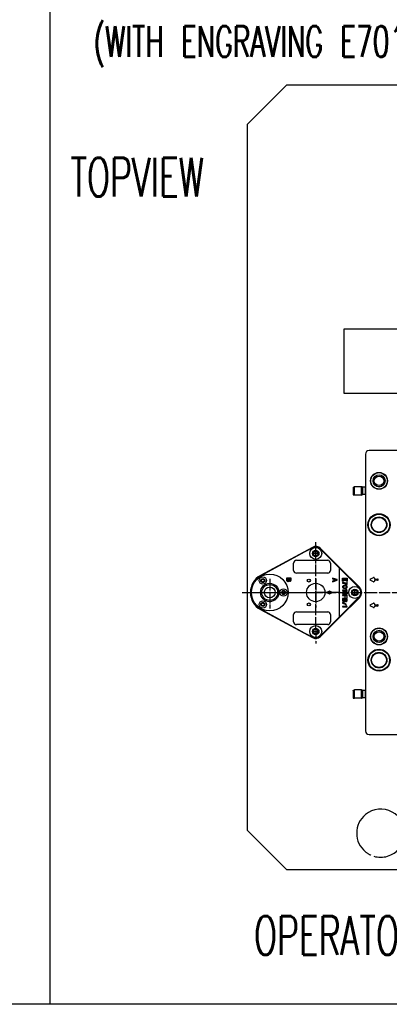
# Model space of a CAD drawing. Extents: x -1765 to 4890, y -3431 to 1272.
# Tile 164 of 189: x 1467 to 1869, y -2170 to -1099. Entities that reach past the tile are written whole.
import ezdxf

# ---------------------------------------------------------------- set-up
doc = ezdxf.new("R2010")
doc.units = 0
doc.linetypes.add('DASHED', pattern=[15, 7, -8])
doc.linetypes.add('DOT_CENTER', pattern=[14, 12, -1, 0, -1])
doc.layers.get('0').update_dxf_attribs({"linetype": 'CONTINUOUS'})
doc.layers.add('1', color=7, linetype='CONTINUOUS')
doc.styles.add('CONVERTER_2', font='txt.shx', dxfattribs={"width": 0.63})

# ---------------------------------------------------------------- blocks, each defined once
blk = doc.blocks.new('TEXT__62', base_point=(-2000, -2800))
at = {"layer": '1', "color": 7, "linetype": 'CONTINUOUS'}
blk.add_line((1500, 800), (1500, -2170), dxfattribs=at)
at = {"layer": '1', "color": 1, "linetype": 'CONTINUOUS'}
for p, q in [((3700, -2170), (-700, -2170)), ((4800, -2170), (400, -2170))]:
    blk.add_line(p, q, dxfattribs=at)
at = {"layer": '1', "color": 1, "style": 'CONVERTER_2', "width": 0.63}
blk.add_text('(WITH ENGRAVING E7015/1)', height=33.6, dxfattribs=at).set_placement((1547.6, -1139))
blk = doc.blocks.new('PIN__453', base_point=(1719.1, -1741.9))
at = {"layer": '1', "color": 4, "linetype": 'CONTINUOUS'}
for centre, radius in [((1739.1, -1721.9), 20), ((1731.6, -1708.9), 4), ((1739.1, -1721.9), 10), ((1731.6, -1708.9), 2.2), ((1739.1, -1721.9), 8.6), ((1739.1, -1721.9), 5.9), ((1754.1, -1721.9), 4), ((1754.1, -1721.9), 2.2), ((1731.6, -1734.9), 4), ((1731.6, -1734.9), 2.2)]:
    blk.add_circle(centre, radius, dxfattribs=at)
blk = doc.blocks.new('E7015-23250__454', base_point=(1712.9, -2707.8))
at = {"layer": '1', "color": 6, "linetype": 'CONTINUOUS'}
for p, q in [((1785.5, -1672.8), (1729, -1703.4)), ((1777.3, -1677.8), (1729.3, -1703.9)), ((1785.7, -1673.2), (1777.3, -1677.8)), ((1794, -1674.4), (1814.6, -1695)), ((1794.4, -1674.1), (1815.1, -1694.8)), ((1765.1, -1697.9), (1765.1, -1689.9)), ((1768.1, -1686.9), (1802.1, -1686.9)), ((1805.1, -1689.9), (1805.1, -1697.9)), ((1802.1, -1700.9), (1768.1, -1700.9)), ((1814.6, -1695), (1815.1, -1694.8)), ((1814.6, -1695), (1814.6, -1748.8)), ((1815.1, -1694.8), (1836.9, -1716.6)), ((1815.1, -1749), (1815.1, -1694.8)), ((1816.1, -1696.5), (1836.5, -1716.9)), ((1762.4, -1706.3), (1757.4, -1706.3)), ((1757.4, -1706.3), (1757.4, -1708.4)), ((1757.4, -1708.4), (1757.5, -1708.9)), ((1757.5, -1708.9), (1757.7, -1709.2)), ((1757.7, -1709.2), (1758, -1709.5)), ((1758, -1709.5), (1758.3, -1709.7)), ((1759.8, -1706.9), (1758.1, -1706.9)), ((1758.1, -1706.9), (1758.1, -1708.4)), ((1758.1, -1708.4), (1758.1, -1708.6)), ((1758.1, -1708.6), (1758.3, -1708.9)), ((1758.3, -1708.9), (1758.6, -1709)), ((1758.3, -1709.7), (1758.8, -1709.8)), ((1758.6, -1709), (1758.8, -1709.1)), ((1758.8, -1709.1), (1759.1, -1709.1)), ((1758.8, -1709.8), (1759.1, -1709.8)), ((1759.1, -1709.1), (1759.3, -1709)), ((1759.1, -1709.8), (1759.5, -1709.7)), ((1759.3, -1709), (1759.6, -1708.9)), ((1759.5, -1709.7), (1759.9, -1709.4)), ((1759.6, -1708.9), (1759.8, -1708.6)), ((1759.8, -1708.4), (1759.8, -1706.9)), ((1759.8, -1708.6), (1759.8, -1708.4)), ((1759.9, -1709.4), (1760.1, -1709.1)), ((1760.1, -1709.1), (1760.3, -1709.3)), ((1760.3, -1709.3), (1760.6, -1709.5)), ((1761.8, -1706.9), (1760.4, -1706.9)), ((1760.4, -1706.9), (1760.4, -1708.4)), ((1760.4, -1708.4), (1760.4, -1708.6)), ((1760.4, -1708.6), (1760.6, -1708.8)), ((1760.6, -1708.8), (1760.8, -1708.9)), ((1760.6, -1709.5), (1760.9, -1709.5)), ((1760.8, -1708.9), (1760.9, -1708.9)), ((1760.9, -1708.9), (1761.2, -1708.9)), ((1760.9, -1709.5), (1761.2, -1709.5)), ((1761.2, -1708.9), (1761.4, -1708.9)), ((1761.2, -1709.5), (1761.5, -1709.5)), ((1761.4, -1708.9), (1761.6, -1708.8)), ((1761.5, -1709.5), (1761.9, -1709.3)), ((1761.6, -1708.8), (1761.7, -1708.6)), ((1761.7, -1708.6), (1761.8, -1708.4)), ((1761.8, -1708.4), (1761.8, -1706.9)), ((1761.9, -1709.3), (1762.1, -1709)), ((1762.1, -1709), (1762.3, -1708.7)), ((1762.3, -1708.7), (1762.4, -1708.4)), ((1762.4, -1708.4), (1762.4, -1706.3)), ((1812.4, -1707.9), (1807.4, -1706.3)), ((1807.4, -1706.3), (1807.4, -1706.9)), ((1807.4, -1706.9), (1808.9, -1707.4)), ((1807.4, -1710.2), (1812.4, -1708.6)), ((1808.9, -1709.1), (1807.4, -1709.6)), ((1807.4, -1709.6), (1807.4, -1710.2)), ((1808.9, -1707.4), (1808.9, -1709.1)), ((1811.5, -1708.2), (1809.5, -1707.6)), ((1809.5, -1707.6), (1809.5, -1709)), ((1809.5, -1709), (1811.5, -1708.2)), ((1812.4, -1708.6), (1812.4, -1707.9)), ((1818.4, -1709.5), (1818.4, -1706.2)), ((1818.4, -1706.2), (1823.4, -1706.2)), ((1819, -1709.5), (1818.4, -1709.5)), ((1819.4, -1711.1), (1818.4, -1711)), ((1818.4, -1711), (1818.4, -1711.6)), ((1818.4, -1711.6), (1819.3, -1711.8)), ((1820.6, -1706.9), (1819, -1706.9)), ((1819, -1706.9), (1819, -1709.5)), ((1819.3, -1711.8), (1820.1, -1711.9)), ((1820.3, -1711.4), (1819.4, -1711.1)), ((1819.7, -1714.3), (1819.4, -1714.5)), ((1820.1, -1714.3), (1819.7, -1714.3)), ((1820.1, -1711.9), (1820.8, -1712.2)), ((1820.6, -1714.2), (1820.1, -1714.3)), ((1820.9, -1711.6), (1820.3, -1711.4)), ((1820.6, -1709.2), (1820.6, -1706.9)), ((1821.3, -1709.2), (1820.6, -1709.2)), ((1821.1, -1714.2), (1820.6, -1714.2)), ((1820.8, -1712.2), (1821.8, -1712.7)), ((1821.6, -1711.9), (1820.9, -1711.6)), ((1821.7, -1714.3), (1821.1, -1714.2)), ((1822.8, -1706.9), (1821.3, -1706.9)), ((1821.3, -1706.9), (1821.3, -1709.2)), ((1822.8, -1712.7), (1821.6, -1711.9)), ((1822.1, -1714.3), (1821.7, -1714.3)), ((1821.8, -1712.7), (1822.8, -1713.3)), ((1822.4, -1714.5), (1822.1, -1714.3)), ((1822.8, -1709.5), (1822.8, -1706.9)), ((1823.4, -1709.5), (1822.8, -1709.5)), ((1823.4, -1710.4), (1822.8, -1710.4)), ((1822.8, -1710.4), (1822.8, -1712.7)), ((1822.8, -1713.3), (1823.4, -1713.3)), ((1823.4, -1706.2), (1823.4, -1709.5)), ((1823.4, -1713.3), (1823.4, -1710.4)), ((1818.6, -1715.1), (1818.4, -1715.4)), ((1818.4, -1715.4), (1818.4, -1715.6)), ((1818.4, -1715.6), (1818.4, -1716)), ((1818.4, -1716), (1818.4, -1716.2)), ((1818.4, -1716.2), (1818.6, -1716.5)), ((1822, -1719.3), (1818.4, -1719.3)), ((1818.4, -1719.3), (1818.4, -1719.9)), ((1818.4, -1719.9), (1823.4, -1719.9)), ((1818.4, -1721.8), (1818.6, -1721.5)), ((1818.4, -1722.1), (1818.4, -1721.8)), ((1818.4, -1722.3), (1818.4, -1722.1)), ((1818.4, -1722.6), (1818.4, -1722.3)), ((1818.6, -1722.9), (1818.4, -1722.6)), ((1823.4, -1724.5), (1818.4, -1724.5)), ((1818.4, -1724.5), (1818.4, -1725.1)), ((1818.7, -1714.9), (1818.6, -1715.1)), ((1818.6, -1716.5), (1818.7, -1716.7)), ((1818.6, -1721.5), (1818.7, -1721.3)), ((1818.7, -1723.1), (1818.6, -1722.9)), ((1818.9, -1714.7), (1818.7, -1714.9)), ((1818.7, -1716.7), (1818.9, -1716.8)), ((1818.7, -1721.3), (1818.9, -1721.2)), ((1818.9, -1723.2), (1818.7, -1723.1)), ((1819.1, -1714.6), (1818.9, -1714.7)), ((1818.9, -1716.8), (1819.1, -1717)), ((1818.9, -1721.2), (1819.1, -1721)), ((1819.1, -1723.4), (1818.9, -1723.2)), ((1819.1, -1715.4), (1819, -1715.6)), ((1819, -1715.6), (1819, -1716)), ((1819, -1716), (1819.1, -1716.2)), ((1819.1, -1721.8), (1819, -1722.1)), ((1819, -1722.1), (1819, -1722.3)), ((1819, -1722.3), (1819.1, -1722.6)), ((1819.4, -1714.5), (1819.1, -1714.6)), ((1819.3, -1715.1), (1819.1, -1715.4)), ((1819.1, -1716.2), (1819.3, -1716.4)), ((1819.1, -1717), (1819.4, -1717.1)), ((1819.1, -1721), (1819.4, -1720.9)), ((1819.3, -1721.5), (1819.1, -1721.8)), ((1819.1, -1722.6), (1819.3, -1722.8)), ((1819.4, -1723.5), (1819.1, -1723.4)), ((1819.5, -1715), (1819.3, -1715.1)), ((1819.3, -1716.4), (1819.5, -1716.5)), ((1819.5, -1721.4), (1819.3, -1721.5)), ((1819.3, -1722.8), (1819.5, -1723)), ((1819.4, -1717.1), (1819.7, -1717.2)), ((1819.4, -1720.9), (1819.8, -1720.8)), ((1819.8, -1723.6), (1819.4, -1723.5)), ((1819.8, -1714.9), (1819.5, -1715)), ((1819.5, -1716.5), (1819.8, -1716.7)), ((1819.8, -1721.3), (1819.5, -1721.4)), ((1819.5, -1723), (1819.8, -1723.1)), ((1819.7, -1717.2), (1820.1, -1717.3)), ((1820.5, -1714.9), (1819.8, -1714.9)), ((1819.8, -1716.7), (1820.5, -1716.7)), ((1819.8, -1720.8), (1819.8, -1721.3)), ((1819.8, -1723.1), (1820.3, -1723.1)), ((1820.3, -1723.6), (1819.8, -1723.6)), ((1820.1, -1717.3), (1820.6, -1717.3)), ((1820.3, -1723.1), (1820.6, -1723)), ((1820.6, -1723.5), (1820.3, -1723.6)), ((1821.3, -1714.9), (1820.5, -1714.9)), ((1820.5, -1716.7), (1821.3, -1716.7)), ((1820.6, -1717.3), (1821.1, -1717.3)), ((1820.6, -1721.4), (1820.6, -1720.8)), ((1820.6, -1720.8), (1823.4, -1721.2)), ((1820.8, -1721.5), (1820.6, -1721.4)), ((1820.6, -1723), (1820.8, -1722.8)), ((1820.9, -1723.4), (1820.6, -1723.5)), ((1821, -1721.7), (1820.8, -1721.5)), ((1820.8, -1722.8), (1821, -1722.6)), ((1821.1, -1723.2), (1820.9, -1723.4)), ((1821.1, -1722.1), (1821, -1721.7)), ((1821, -1722.6), (1821.1, -1722.3)), ((1821.1, -1717.3), (1821.7, -1717.3)), ((1821.1, -1722.3), (1821.1, -1722.1)), ((1821.3, -1723.1), (1821.1, -1723.2)), ((1821.9, -1714.9), (1821.3, -1714.9)), ((1821.3, -1716.7), (1821.9, -1716.7)), ((1821.5, -1722.9), (1821.3, -1723.1)), ((1822.8, -1721.6), (1821.4, -1721.4)), ((1821.4, -1721.4), (1821.6, -1721.7)), ((1821.6, -1722.6), (1821.5, -1722.9)), ((1821.6, -1721.7), (1821.7, -1722.1)), ((1821.7, -1722.3), (1821.6, -1722.6)), ((1821.7, -1717.3), (1822.1, -1717.2)), ((1821.7, -1722.1), (1821.7, -1722.3)), ((1822.3, -1715), (1821.9, -1714.9)), ((1821.9, -1716.7), (1822.3, -1716.5)), ((1822.5, -1718.2), (1822, -1718.2)), ((1822, -1718.2), (1822, -1719.3)), ((1822.1, -1717.2), (1822.4, -1717.1)), ((1822.4, -1715.1), (1822.3, -1715)), ((1822.3, -1716.5), (1822.4, -1716.4)), ((1822.6, -1714.6), (1822.4, -1714.5)), ((1822.6, -1715.4), (1822.4, -1715.1)), ((1822.4, -1716.4), (1822.6, -1716.2)), ((1822.4, -1717.1), (1822.6, -1717)), ((1822.5, -1718.3), (1822.5, -1718.2)), ((1822.6, -1718.6), (1822.5, -1718.3)), ((1822.9, -1714.7), (1822.6, -1714.6)), ((1822.8, -1715.6), (1822.6, -1715.4)), ((1822.6, -1716.2), (1822.8, -1716)), ((1822.6, -1717), (1822.9, -1716.8)), ((1822.6, -1718.8), (1822.6, -1718.6)), ((1822.8, -1719), (1822.6, -1718.8)), ((1822.8, -1716), (1822.8, -1715.6)), ((1822.9, -1719.2), (1822.8, -1719)), ((1822.8, -1723.5), (1822.8, -1721.6)), ((1823.4, -1723.5), (1822.8, -1723.5)), ((1823.1, -1714.9), (1822.9, -1714.7)), ((1822.9, -1716.8), (1823.1, -1716.7)), ((1823.2, -1719.4), (1822.9, -1719.2)), ((1823.2, -1715.1), (1823.1, -1714.9)), ((1823.1, -1716.7), (1823.2, -1716.5)), ((1823.3, -1715.4), (1823.2, -1715.1)), ((1823.2, -1716.5), (1823.3, -1716.2)), ((1823.4, -1719.4), (1823.2, -1719.4)), ((1823.4, -1715.6), (1823.3, -1715.4)), ((1823.3, -1716.2), (1823.4, -1716)), ((1823.4, -1716), (1823.4, -1715.6)), ((1823.4, -1719.9), (1823.4, -1719.4)), ((1823.4, -1721.2), (1823.4, -1723.5)), ((1823.4, -1727.6), (1823.4, -1724.5)), ((1836.9, -1727.2), (1815.1, -1749)), ((1836.5, -1726.8), (1816.1, -1747.3)), ((1818.4, -1725.1), (1820.6, -1725.1)), ((1823.4, -1728.5), (1818.4, -1728.5)), ((1818.4, -1728.5), (1818.4, -1730.6)), ((1818.4, -1730.6), (1818.5, -1731.1)), ((1818.4, -1732.9), (1818.4, -1733.4)), ((1822.1, -1734.5), (1818.4, -1732.9)), ((1818.4, -1733.4), (1822.1, -1735.1)), ((1818.5, -1731.1), (1818.7, -1731.4)), ((1818.7, -1731.4), (1819, -1731.7)), ((1819, -1731.7), (1819.3, -1731.8)), ((1820.8, -1729.1), (1819.1, -1729.1)), ((1819.1, -1729.1), (1819.1, -1730.5)), ((1819.1, -1730.5), (1819.1, -1730.8)), ((1819.1, -1730.8), (1819.3, -1731.1)), ((1819.3, -1731.1), (1819.6, -1731.2)), ((1819.3, -1731.8), (1819.8, -1732)), ((1819.6, -1731.2), (1819.8, -1731.3)), ((1819.8, -1731.3), (1820.1, -1731.3)), ((1819.8, -1732), (1820.1, -1732)), ((1820.1, -1731.3), (1820.3, -1731.2)), ((1820.1, -1732), (1820.5, -1731.8)), ((1820.3, -1731.2), (1820.6, -1731.1)), ((1820.5, -1731.8), (1820.9, -1731.6)), ((1820.6, -1725.1), (1820.6, -1727.2)), ((1820.6, -1727.2), (1821.3, -1727.2)), ((1820.6, -1731.1), (1820.8, -1730.8)), ((1820.8, -1730.5), (1820.8, -1729.1)), ((1820.8, -1730.8), (1820.8, -1730.5)), ((1820.9, -1731.6), (1821.1, -1731.3)), ((1821.1, -1731.3), (1821.3, -1731.4)), ((1821.3, -1727.2), (1821.3, -1725.1)), ((1821.3, -1725.1), (1822.8, -1725.1)), ((1821.3, -1731.4), (1821.6, -1731.7)), ((1822.8, -1729.1), (1821.4, -1729.1)), ((1821.4, -1729.1), (1821.4, -1730.5)), ((1821.4, -1730.5), (1821.4, -1730.8)), ((1821.4, -1730.8), (1821.6, -1730.9)), ((1821.6, -1730.9), (1821.8, -1731.1)), ((1821.6, -1731.7), (1821.9, -1731.7)), ((1821.8, -1731.1), (1821.9, -1731.1)), ((1821.9, -1731.1), (1822.2, -1731.1)), ((1821.9, -1731.7), (1822.2, -1731.7)), ((1822.1, -1735.1), (1822.1, -1734.5)), ((1822.2, -1731.1), (1822.4, -1731.1)), ((1822.2, -1731.7), (1822.5, -1731.7)), ((1822.4, -1731.1), (1822.6, -1730.9)), ((1822.5, -1731.7), (1822.9, -1731.4)), ((1822.6, -1730.9), (1822.7, -1730.8)), ((1822.7, -1730.8), (1822.8, -1730.5)), ((1822.8, -1725.1), (1822.8, -1727.6)), ((1822.8, -1727.6), (1823.4, -1727.6)), ((1822.8, -1730.5), (1822.8, -1729.1)), ((1822.9, -1731.4), (1823.1, -1731.2)), ((1823.1, -1731.2), (1823.3, -1730.9)), ((1823.3, -1730.9), (1823.4, -1730.6)), ((1823.4, -1730.6), (1823.4, -1728.5)), ((1729, -1740.3), (1785.5, -1771)), ((1729.3, -1739.9), (1777.3, -1766)), ((1765.1, -1753.9), (1765.1, -1745.9)), ((1768.1, -1742.9), (1802.1, -1742.9)), ((1805.1, -1745.9), (1805.1, -1753.9)), ((1822, -1737.1), (1818.4, -1737.1)), ((1818.4, -1737.1), (1818.4, -1737.6)), ((1818.4, -1737.6), (1823.4, -1737.6)), ((1822.5, -1736), (1822, -1736)), ((1822, -1736), (1822, -1737.1)), ((1822.5, -1736.1), (1822.5, -1736)), ((1822.6, -1736.4), (1822.5, -1736.1)), ((1822.6, -1736.6), (1822.6, -1736.4)), ((1822.8, -1736.8), (1822.6, -1736.6)), ((1822.9, -1737), (1822.8, -1736.8)), ((1823.2, -1737.1), (1822.9, -1737)), ((1823.4, -1737.2), (1823.2, -1737.1)), ((1823.4, -1737.6), (1823.4, -1737.2)), ((1802.1, -1756.9), (1768.1, -1756.9)), ((1814.6, -1748.8), (1794, -1769.3)), ((1815.1, -1749), (1794.4, -1769.7)), ((1814.6, -1748.8), (1815.1, -1749)), ((1777.3, -1766), (1785.7, -1770.5))]:
    blk.add_line(p, q, dxfattribs=at)
at = {"layer": '1', "color": 6, "linetype": 'DOT_CENTER'}
for p, q in [((1739.1, -1706.9), (1739.1, -1739.3)), ((1789.1, -1707.2), (1789.1, -1721.9)), ((1712.9, -1721.9), (1767.8, -1721.9)), ((1767.8, -1721.9), (1789.1, -1721.9)), ((1789.1, -1721.9), (1789.1, -1738.2)), ((1815.8, -1721.9), (1789.1, -1721.9))]:
    blk.add_line(p, q, dxfattribs=at)
at = {"layer": '1', "color": 6, "linetype": 'CONTINUOUS'}
for centre, radius in [((1789.1, -1679.4), 6.5), ((1789.1, -1679.4), 3.5), ((1739.1, -1721.9), 10), ((1731.6, -1708.9), 1.65), ((1789.1, -1721.9), 10), ((1781.6, -1708.9), 1.65), ((1754.1, -1721.9), 1.65), ((1804.1, -1721.9), 1.65), ((1831.6, -1721.9), 6.5), ((1831.6, -1721.9), 3.5), ((1731.6, -1734.9), 1.65), ((1781.6, -1734.9), 1.65), ((1789.1, -1764.4), 6.5), ((1789.1, -1764.4), 3.5)]:
    blk.add_circle(centre, radius, dxfattribs=at)
for centre, radius, start, end in [((1789.1, -1679.4), 7.5, 45, 118.4927), ((1789.1, -1679.4), 7, 90, 118.4927), ((1789.1, -1679.4), 7, 45, 90), ((1768.1, -1689.9), 3, 90, -180), ((1802.1, -1689.9), 3, 0, 90), ((1739.1, -1721.9), 21, 118.4927, 180), ((1768.1, -1697.9), 3, -180, -90), ((1802.1, -1697.9), 3, -90, 0), ((1818, -1694.2), 3, -168.8918, -130.3858), ((1739.1, -1721.9), 20.5, 118.4927, 180), ((1739.1, -1721.9), 21, 180, -118.4927), ((1739.1, -1721.9), 20.5, 180, -118.4927), ((1804.1, -1721.9), 2, -28.7656, 0), ((1831.6, -1721.9), 7, 0, 45), ((1831.6, -1721.9), 7, -45, 0), ((1831.6, -1721.9), 7.5, 0, 45), ((1831.6, -1721.9), 7.5, -45, 0), ((1768.1, -1745.9), 3, 90, 180), ((1802.1, -1745.9), 3, 0, 90), ((1768.1, -1753.9), 3, 180, -90), ((1802.1, -1753.9), 3, -90, 0), ((1818, -1749.6), 3, 130.3858, 168.8918), ((1789.1, -1764.4), 7.5, -118.4927, -90), ((1789.1, -1764.4), 7, -118.4927, -90), ((1789.1, -1764.4), 7, -90, -45), ((1789.1, -1764.4), 7.5, -90, -45)]:
    blk.add_arc(centre, radius, start, end, dxfattribs=at)
at = {"layer": '1'}
blk.add_blockref('PIN__453', (1719.1, -1741.9), dxfattribs=at)
blk = doc.blocks.new('HEADPLATE_EG__455', base_point=(1534.3, -2091.02))
at = {"layer": '1', "color": 7, "linetype": 'CONTINUOUS'}
for p, q in [((1757.57, -1169.43), (1714.77, -1212.23)), ((1757.57, -1169.43), (2075.79, -1169.43)), ((1714.77, -1980.83), (1714.77, -1212.23)), ((1820.19, -1434.86), (1843.2, -1434.86)), ((1820.19, -1505.47), (1820.19, -1434.86)), ((1843.2, -1434.86), (1890.55, -1434.86)), ((1843.2, -1505.47), (1820.19, -1505.47)), ((2101.62, -1505.47), (1843.2, -1505.47)), ((1714.77, -1980.83), (1757.57, -2023.63)), ((1899.69, -2023.63), (1757.57, -2023.63))]:
    blk.add_line(p, q, dxfattribs=at)
at = {"layer": '1', "color": 1, "linetype": 'DOT_CENTER'}
for p, q in [((1789.06, -1760.63), (1789.06, -1666.96)), ((1792.81, -1679.38), (1785.31, -1679.38)), ((1708.95, -1721.88), (1785.31, -1721.88)), ((1785.31, -1721.88), (1843.94, -1721.88)), ((1831.56, -1725.63), (1831.56, -1718.13)), ((1843.94, -1721.88), (2320.19, -1721.88)), ((1785.31, -1764.38), (1792.81, -1764.38)), ((1789.06, -1760.63), (1789.06, -1777.47))]:
    blk.add_line(p, q, dxfattribs=at)
at = {"layer": '1', "color": 7, "linetype": 'CONTINUOUS'}
for centre in [(1789.06, -1679.38), (1831.56, -1721.88), (1789.06, -1764.38)]:
    blk.add_circle(centre, 2.5, dxfattribs=at)
at = {"layer": '1', "color": 1, "linetype": 'CONTINUOUS'}
for centre, start, end in [((1789.06, -1679.38), -40.84151, -138.27236), ((1831.56, -1721.88), -130.84151, 131.72764), ((1789.06, -1764.38), 139.15849, 41.72764)]:
    blk.add_arc(centre, 3, start, end, dxfattribs=at)
at = {"layer": '1', "color": 7, "linetype": 'CONTINUOUS'}
for start, end in [(-73.42735, 129.41625), (129.41625, 180), (180, -129.41625), (-106.57265, -73.42735)]:
    blk.add_arc((1859.81, -1983.8), 26.16, start, end, dxfattribs=at)
at = {"layer": '1', "color": 7, "linetype": 'DASHED'}
blk.add_arc((1859.81, -1983.8), 26.16, -129.41625, -106.57265, dxfattribs=at)
at = {"layer": '1'}
blk.add_blockref('E7015-23250__454', (1712.92, -2707.76), dxfattribs=at)
at = {"layer": '1', "color": 1, "style": 'CONVERTER_2', "width": 0.63}
for s, p in [('TOPVIEW', (1522.3, -1290.78)), ('OPERATOR SIDE', (1722.03, -2116.07))]:
    blk.add_text(s, height=42, dxfattribs=at).set_placement(p)
blk = doc.blocks.new('BEARING_HK0509__686', base_point=(1839.7, -1606.9))
at = {"color": 1, "linetype": 'CONTINUOUS'}
for p, q in [((1831.3, -1615.9), (1831.3, -1606.9)), ((1839.1, -1606.9), (1831.3, -1606.9)), ((1839.1, -1615.9), (1839.1, -1606.9)), ((1830.7, -1608.9), (1830.7, -1607.5)), ((1830.7, -1613.9), (1830.7, -1608.9)), ((1830.7, -1615.3), (1830.7, -1613.9)), ((1839.1, -1615.9), (1831.3, -1615.9)), ((1839.7, -1607.6), (1839.7, -1607.5)), ((1839.7, -1607.6), (1839.7, -1611.4)), ((1839.7, -1611.4), (1839.7, -1615.2)), ((1839.7, -1615.3), (1839.7, -1615.2))]:
    blk.add_line(p, q, dxfattribs=at)
for centre, start, end in [((1831.3, -1607.5), 90, 180), ((1839.1, -1607.5), 0, 90), ((1831.3, -1615.3), 180, -90), ((1839.1, -1615.3), -90, 0)]:
    blk.add_arc(centre, 0.6, start, end, dxfattribs=at)
blk = doc.blocks.new('24791-0S111__687', base_point=(1843, -1607.4))
at = {"color": 1, "linetype": 'CONTINUOUS'}
for p, q in [((1839.7, -1607.6), (1839.9, -1607.4)), ((1839.7, -1607.6), (1839.7, -1611.4)), ((1839.7, -1611.4), (1839.7, -1615.2)), ((1839.7, -1615.2), (1839.9, -1615.4)), ((1839.9, -1607.4), (1839.9, -1611.4)), ((1842.8, -1607.4), (1839.9, -1607.4)), ((1839.9, -1611.4), (1839.9, -1615.4)), ((1842.8, -1615.4), (1839.9, -1615.4)), ((1842.8, -1607.4), (1842.8, -1611.4)), ((1843, -1607.6), (1842.8, -1607.4)), ((1842.8, -1611.4), (1842.8, -1615.4)), ((1843, -1615.2), (1842.8, -1615.4)), ((1843, -1607.6), (1843, -1611.4)), ((1843, -1611.4), (1843, -1615.2))]:
    blk.add_line(p, q, dxfattribs=at)
blk = doc.blocks.new('E2812-23753-0__688', base_point=(1843.2, -1607.1))
at = {"color": 1, "linetype": 'CONTINUOUS'}
for p, q in [((1829.7, -1607.4), (1830, -1607.1)), ((1830, -1607.1), (1830, -1615.7)), ((1830, -1607.1), (1830.7, -1607.1)), ((1830.7, -1607.1), (1830.7, -1607.5)), ((1829.7, -1607.4), (1829.7, -1615.4)), ((1829.7, -1615.4), (1830, -1615.7)), ((1830, -1615.7), (1830.7, -1615.7)), ((1830.7, -1608.9), (1830.7, -1607.5)), ((1830.7, -1613.9), (1830.7, -1608.9)), ((1830.7, -1615.3), (1830.7, -1613.9)), ((1830.7, -1615.3), (1830.7, -1615.7)), ((1843.2, -1608.9), (1843, -1608.9)), ((1843.2, -1613.9), (1843, -1613.9))]:
    blk.add_line(p, q, dxfattribs=at)
blk = doc.blocks.new('BEARING_ASSY1_1__689', base_point=(1843.2, -1606.9))
for name, p in [('E2812-23753-0__688', (1843.2, -1607.1)), ('BEARING_HK0509__686', (1839.7, -1606.9)), ('24791-0S111__687', (1843, -1607.4))]:
    blk.add_blockref(name, p)
blk = doc.blocks.new('24791-0S111__706', base_point=(1843, -1828.4))
at = {"color": 1, "linetype": 'CONTINUOUS'}
for p, q in [((1839.7, -1828.6), (1839.9, -1828.4)), ((1839.7, -1828.6), (1839.7, -1832.4)), ((1839.9, -1828.4), (1839.9, -1832.4)), ((1842.8, -1828.4), (1839.9, -1828.4)), ((1842.8, -1828.4), (1842.8, -1832.4)), ((1843, -1828.6), (1842.8, -1828.4)), ((1843, -1828.6), (1843, -1832.4)), ((1839.7, -1832.4), (1839.7, -1836.2)), ((1839.7, -1836.2), (1839.9, -1836.4)), ((1839.9, -1832.4), (1839.9, -1836.4)), ((1842.8, -1836.4), (1839.9, -1836.4)), ((1842.8, -1832.4), (1842.8, -1836.4)), ((1843, -1836.2), (1842.8, -1836.4)), ((1843, -1832.4), (1843, -1836.2))]:
    blk.add_line(p, q, dxfattribs=at)
blk = doc.blocks.new('E2812-23753-0__707', base_point=(1843.2, -1828.1))
at = {"color": 1, "linetype": 'CONTINUOUS'}
for p, q in [((1829.7, -1828.4), (1830, -1828.1)), ((1829.7, -1828.4), (1829.7, -1836.4)), ((1830, -1828.1), (1830.7, -1828.1)), ((1830, -1828.1), (1830, -1836.7)), ((1830.7, -1828.1), (1830.7, -1828.5)), ((1830.7, -1829.9), (1830.7, -1828.5)), ((1830.7, -1834.9), (1830.7, -1829.9)), ((1843.2, -1829.9), (1843, -1829.9)), ((1829.7, -1836.4), (1830, -1836.7)), ((1830, -1836.7), (1830.7, -1836.7)), ((1830.7, -1836.3), (1830.7, -1834.9)), ((1830.7, -1836.3), (1830.7, -1836.7)), ((1843.2, -1834.9), (1843, -1834.9))]:
    blk.add_line(p, q, dxfattribs=at)
blk = doc.blocks.new('BEARING_HK0509__708', base_point=(1839.7, -1827.9))
at = {"color": 1, "linetype": 'CONTINUOUS'}
for p, q in [((1830.7, -1829.9), (1830.7, -1828.5)), ((1830.7, -1834.9), (1830.7, -1829.9)), ((1839.1, -1827.9), (1831.3, -1827.9)), ((1831.3, -1836.9), (1831.3, -1827.9)), ((1839.1, -1836.9), (1839.1, -1827.9)), ((1839.7, -1828.6), (1839.7, -1828.5)), ((1839.7, -1828.6), (1839.7, -1832.4)), ((1830.7, -1836.3), (1830.7, -1834.9)), ((1839.1, -1836.9), (1831.3, -1836.9)), ((1839.7, -1832.4), (1839.7, -1836.2)), ((1839.7, -1836.3), (1839.7, -1836.2))]:
    blk.add_line(p, q, dxfattribs=at)
for centre, start, end in [((1831.3, -1828.5), 90, 180), ((1839.1, -1828.5), 0, 90), ((1831.3, -1836.3), 180, -90), ((1839.1, -1836.3), -90, 0)]:
    blk.add_arc(centre, 0.6, start, end, dxfattribs=at)
blk = doc.blocks.new('BEARING_ASSY1_2__709', base_point=(1843.2, -1827.9))
for name, p in [('E2812-23753-0__707', (1843.2, -1828.1)), ('BEARING_HK0509__708', (1839.7, -1827.9)), ('24791-0S111__706', (1843, -1828.4))]:
    blk.add_blockref(name, p)
blk = doc.blocks.new('BEARINGS__710', base_point=(2330.3, -1469.6))
for name, p in [('BEARING_ASSY1_1__689', (1843.2, -1606.9)), ('BEARING_ASSY1_2__709', (1843.2, -1827.9))]:
    blk.add_blockref(name, p)
blk = doc.blocks.new('6960-0041-0_2__714', base_point=(1864.4, -1594))
at = {"color": 1, "linetype": 'CONTINUOUS'}
blk.add_circle((1858, -1600.4), 5.15, dxfattribs=at)
for start, end in [(90, -90), (-90, 90)]:
    blk.add_arc((1858, -1600.4), 6.35, start, end, dxfattribs=at)
blk = doc.blocks.new('6960-0041-0_1__715', base_point=(1864.4, -1763.4))
at = {"color": 1, "linetype": 'CONTINUOUS'}
blk.add_circle((1858, -1769.7), 5.15, dxfattribs=at)
for start, end in [(90, -90), (-90, 90)]:
    blk.add_arc((1858, -1769.7), 6.35, start, end, dxfattribs=at)
blk = doc.blocks.new('HOLEPLUGS__718', base_point=(2308.3, -1446.7))
for name, p in [('6960-0041-0_2__714', (1864.4, -1594)), ('6960-0041-0_1__715', (1864.4, -1763.4))]:
    blk.add_blockref(name, p)
blk = doc.blocks.new('21791-0S112_2__719', base_point=(1870, -1636.2))
at = {"color": 1, "linetype": 'CONTINUOUS'}
for radius in [12, 11.5, 8.49, 8.03]:
    blk.add_circle((1858, -1648.2), radius, dxfattribs=at)
blk = doc.blocks.new('21791-0S112_1__720', base_point=(1870, -1783.5))
at = {"color": 1, "linetype": 'CONTINUOUS'}
for radius in [12, 11.4, 8.49, 8.03]:
    blk.add_circle((1858, -1795.5), radius, dxfattribs=at)
blk = doc.blocks.new('BUSHINGS_INTERFACE__722', base_point=(2314, -1636.2))
for name, p in [('21791-0S112_2__719', (1870, -1636.2)), ('21791-0S112_1__720', (1870, -1783.5))]:
    blk.add_blockref(name, p)
blk = doc.blocks.new('SMALLPARTS__737', base_point=(2330.3, -1381.9))
for name, p in [('HOLEPLUGS__718', (2308.3, -1446.7)), ('BEARINGS__710', (2330.3, -1469.6)), ('BUSHINGS_INTERFACE__722', (2314, -1636.2))]:
    blk.add_blockref(name, p)
blk = doc.blocks.new('E7018-24101__738', base_point=(2316.8, -1421.9))
at = {"color": 1, "linetype": 'CONTINUOUS'}
for p, q in [((1843.2, -1571.3), (1843.2, -1872.5)), ((2010.5, -1567.3), (1847.2, -1567.3)), ((1848.5, -1707.3), (1851.9, -1705.6)), ((1851.9, -1710.2), (1848.5, -1708.5)), ((1852.9, -1706.2), (1852.9, -1707.2)), ((1852.9, -1707.2), (1856.4, -1707.2)), ((1856.4, -1708.6), (1852.9, -1708.6)), ((1852.9, -1708.6), (1852.9, -1709.5)), ((1857.1, -1707.9), (1857.1, -1707.9)), ((1848.5, -1735.3), (1851.9, -1733.6)), ((1852.9, -1734.2), (1852.9, -1735.2)), ((1852.9, -1735.2), (1856.4, -1735.2)), ((1851.9, -1738.2), (1848.5, -1736.5)), ((1856.4, -1736.6), (1852.9, -1736.6)), ((1852.9, -1736.6), (1852.9, -1737.5)), ((1857.1, -1735.9), (1857.1, -1735.9)), ((1847.2, -1876.5), (2010.5, -1876.5))]:
    blk.add_line(p, q, dxfattribs=at)
for centre, radius in [((1858, -1600.4), 9.2), ((1858, -1600.4), 9), ((1858, -1600.4), 6.55), ((1858, -1769.7), 9.2), ((1858, -1769.7), 9), ((1858, -1769.7), 6.55)]:
    blk.add_circle(centre, radius, dxfattribs=at)
for centre, radius, start, end in [((1847.2, -1571.3), 4, 90, 180), ((1858, -1600.4), 6.35, 90, -90), ((1858, -1600.4), 6.35, -90, 90), ((1848.9, -1707.9), 0.7, 116.5651, -116.5651), ((1852.2, -1706.2), 0.7, 0, 116.5651), ((1852.2, -1709.5), 0.7, -116.5651, 0), ((1856.4, -1707.9), 0.7, 0, 90), ((1856.4, -1707.9), 0.7, -90, 0), ((1848.9, -1735.9), 0.7, 116.5651, -116.5651), ((1852.2, -1734.2), 0.7, 0, 116.5651), ((1856.4, -1735.9), 0.7, 0, 90), ((1852.2, -1737.5), 0.7, -116.5651, 0), ((1856.4, -1735.9), 0.7, -90, 0), ((1858, -1769.7), 6.35, 90, -90), ((1858, -1769.7), 6.35, -90, 90), ((1847.2, -1872.5), 4, 180, -90)]:
    blk.add_arc(centre, radius, start, end, dxfattribs=at)
blk = doc.blocks.new('E7018-64101__739', base_point=(2330.3, -1381.9))
for name, p in [('SMALLPARTS__737', (2330.3, -1381.9)), ('E7018-24101__738', (2316.8, -1421.9))]:
    blk.add_blockref(name, p)
blk = doc.blocks.new('STIFF_ASSY_DUTBD__740', base_point=(2330.3, -1381.9))
blk.add_blockref('E7018-64101__739', (2330.3, -1381.9))
blk = doc.blocks.new('A1__741', base_point=(2330.3, -1381.9))
blk.add_blockref('STIFF_ASSY_DUTBD__740', (2330.3, -1381.9))
blk = doc.blocks.new('FRONT1__742', base_point=(2332.4, -1381.9))
blk.add_blockref('A1__741', (2330.3, -1381.9))
blk = doc.blocks.new('L1__743', base_point=(2332.4, -1381.9))
blk.add_blockref('FRONT1__742', (2332.4, -1381.9))

msp = doc.modelspace()

# ---------------------------------------------------------------- block references
msp.add_blockref('L1__743', (2332.36, -1381.88))
at = {"layer": '1'}
for name, p in [('TEXT__62', (-2000, -2800)), ('HEADPLATE_EG__455', (1534.3, -2091.02))]:
    msp.add_blockref(name, p, dxfattribs=at)

doc.saveas('drawing.dxf')
